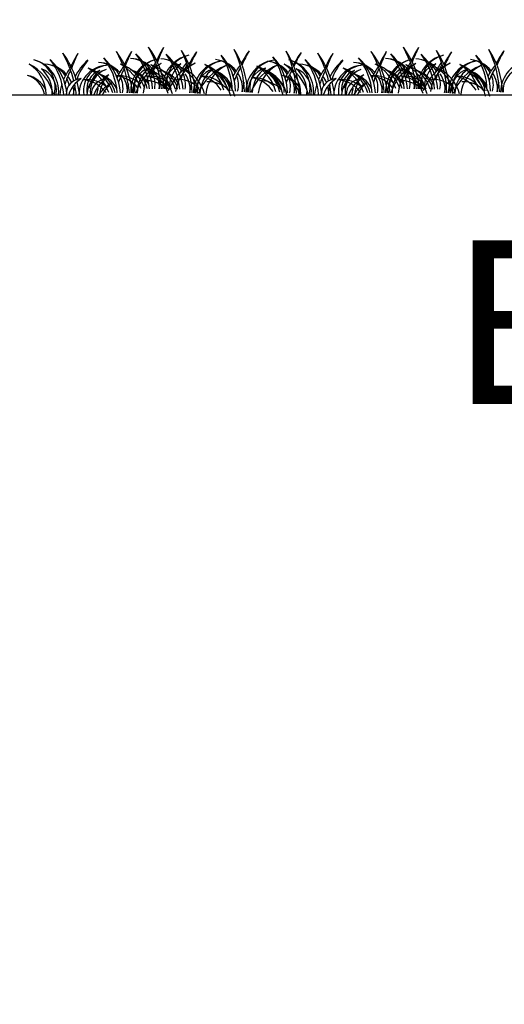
# Model space of a CAD drawing. Header units: centimetres. Extents: x -11246 to 29725, y -11714 to 13666.
# Tile 45 of 79: x 14260 to 14272, y 3594 to 3618. Entities that reach past the tile are written whole.
import ezdxf

# ---------------------------------------------------------------- set-up
doc = ezdxf.new("R2010")
doc.units = ezdxf.units.CM
doc.layers.add('0- Coupes', color=7, linetype='Continuous')
doc.styles.add('Arial_3', font='arial.ttf', dxfattribs={"height": 0.6})

msp = doc.modelspace()

# ---------------------------------------------------------------- linework, layer by layer
at = {"layer": '0- Coupes', "color": 97, "true_color": 0x279b30}
for p, q in [((14263.3042, 3617.14639), (14263.3042, 3617.14639)), ((14264.04724, 3617.13368), (14264.04724, 3617.13368)), ((14265.37344, 3617.07718), (14265.37344, 3617.07718)), ((14269.53738, 3617.14639), (14269.53738, 3617.14639)), ((14270.28043, 3617.13368), (14270.28043, 3617.13368)), ((14271.60663, 3617.07718), (14271.60663, 3617.07718)), ((14262.51913, 3617.04687), (14262.51913, 3617.04687)), ((14262.51913, 3617.04687), (14262.51913, 3617.04687)), ((14262.51913, 3617.04687), (14262.51913, 3617.04687)), ((14266.64463, 3617.0377), (14266.64463, 3617.0377)), ((14268.75232, 3617.04687), (14268.75232, 3617.04687)), ((14268.75232, 3617.04687), (14268.75232, 3617.04687)), ((14268.75232, 3617.04687), (14268.75232, 3617.04687))]:
    msp.add_line(p, q, dxfattribs=at)
at = {"layer": '0- Coupes', "flags": 128}
msp.add_lwpolyline([(14102.3117, 3617.26706), (14174.79265, 3616.92235), (14259.74378, 3616.35168), (14303.53576, 3616.35168, -0.04959294), (14313.38146, 3615.37272), (14324.90744, 3613.05777, 0.0722966), (14339.27071, 3612.28331), (14364.22484, 3614.54721), (14372.02918, 3616.36726), (14373.45851, 3616.37726), (14407.12699, 3618.19113), (14407.12699, 3570.02466), (14101.64393, 3570.02466)], format="xyb", dxfattribs=at)
at = {"layer": '0- Coupes', "color": 84, "true_color": 0x2aaf18}
for centre, radius, start, end in [((14258.84349, 3616.14389), 2.4729, 12.879623, 29.831135), ((14259.39479, 3616.16793), 1.99882, 16.172014, 37.113821), ((14265.07668, 3616.14389), 2.4729, 12.879623, 29.831135), ((14265.62797, 3616.16793), 1.99882, 16.172014, 37.113821), ((14259.62787, 3616.07257), 1.16695, 14.605417, 62.394206), ((14259.67783, 3616.35086), 0.90118, 1.209481, 57.002412), ((14263.89545, 3616.06368), 1.16695, 115.645877, 163.434666), ((14263.89545, 3616.06368), 1.16695, 115.645877, 163.434666), ((14263.89545, 3616.06368), 1.16695, 115.645877, 163.434666), ((14263.85504, 3616.34351), 0.90118, 121.037671, 176.830602), ((14263.85504, 3616.34351), 0.90118, 121.037671, 176.830602), ((14263.85504, 3616.34351), 0.90118, 121.037671, 176.830602), ((14264.66192, 3616.04453), 1.16695, 111.997687, 159.786476), ((14264.63939, 3616.32636), 0.90118, 117.389481, 173.182412), ((14265.40265, 3615.98456), 1.16695, 111.997687, 159.786476), ((14265.38012, 3616.2664), 0.90118, 117.389481, 173.182412), ((14266.68441, 3616.00841), 1.16695, 111.997687, 159.786476), ((14266.66189, 3616.29025), 0.90118, 117.389481, 173.182412), ((14265.86106, 3616.07257), 1.16695, 14.605417, 62.394206), ((14265.91102, 3616.35086), 0.90118, 1.209481, 57.002412), ((14270.12864, 3616.06368), 1.16695, 115.645877, 163.434666), ((14270.12864, 3616.06368), 1.16695, 115.645877, 163.434666), ((14270.12864, 3616.06368), 1.16695, 115.645877, 163.434666), ((14270.08822, 3616.34351), 0.90118, 121.037671, 176.830602), ((14270.08822, 3616.34351), 0.90118, 121.037671, 176.830602), ((14270.08822, 3616.34351), 0.90118, 121.037671, 176.830602), ((14270.89511, 3616.04453), 1.16695, 111.997687, 159.786476), ((14270.87258, 3616.32636), 0.90118, 117.389481, 173.182412), ((14271.63584, 3615.98456), 1.16695, 111.997687, 159.786476), ((14271.61331, 3616.2664), 0.90118, 117.389481, 173.182412), ((14262.29587, 3616.29048), 0.72547, 110.144862, 175.066328), ((14262.23222, 3616.42717), 0.57536, 108.882253, 187.571837), ((14262.40696, 3616.31295), 0.60838, 118.750376, 137.389312), ((14262.57244, 3616.31364), 0.70258, 130.695327, 144.264668), ((14268.52906, 3616.29048), 0.72547, 110.144862, 175.066328), ((14268.46541, 3616.42717), 0.57536, 108.882253, 187.571837), ((14268.64015, 3616.31295), 0.60838, 118.750376, 137.389312), ((14268.80563, 3616.31364), 0.70258, 130.695327, 144.264668), ((14259.73202, 3616.23605), 1.58987, 4.371948, 13.669794), ((14260.083, 3616.25171), 1.3192, 4.528611, 18.484459), ((14262.69626, 3616.28218), 0.81395, 151.559934, 172.74988), ((14265.9652, 3616.23605), 1.58987, 4.371948, 13.669794), ((14266.31619, 3616.25171), 1.3192, 4.528611, 18.484459), ((14268.92945, 3616.28218), 0.81395, 151.559934, 172.74988), ((14262.19869, 3616.33592), 0.38276, 153.642528, 178.084324), ((14268.43188, 3616.33592), 0.38276, 153.642528, 178.084324)]:
    msp.add_arc(centre, radius, start, end, dxfattribs=at)
at = {"layer": '0- Coupes', "color": 97, "true_color": 0x279b30}
for centre, radius, start, end in [((14263.83101, 3615.84125), 2.90769, 148.332946, 156.414679), ((14264.54305, 3615.79683), 3.55296, 153.759586, 160.717185), ((14265.14032, 3615.88296), 2.90769, 148.332946, 155.390986), ((14265.14032, 3615.88296), 2.90769, 148.332946, 155.390986), ((14265.14032, 3615.88296), 2.90769, 148.332946, 155.390986), ((14265.85237, 3615.83855), 3.55296, 153.759586, 159.953117), ((14265.85237, 3615.83855), 3.55296, 153.759586, 159.953117), ((14265.85237, 3615.83855), 3.55296, 153.759586, 159.953117), ((14265.92539, 3615.98248), 2.90769, 148.332946, 155.390986), ((14266.63744, 3615.93807), 3.55296, 153.759586, 159.953117), ((14266.6335, 3615.725), 2.90769, 144.684756, 151.742796), ((14267.34128, 3615.63536), 3.55296, 150.111395, 156.304927), ((14267.91526, 3615.74885), 2.90769, 144.684756, 151.742796), ((14268.62304, 3615.65921), 3.55296, 150.111395, 156.304927), ((14269.18645, 3615.70937), 2.90769, 144.684756, 151.742796), ((14269.89423, 3615.61973), 3.55296, 150.111395, 156.304927), ((14270.06419, 3615.84125), 2.90769, 148.332946, 156.414679), ((14270.77624, 3615.79683), 3.55296, 153.759586, 160.717185), ((14271.37351, 3615.88296), 2.90769, 148.332946, 155.390986), ((14271.37351, 3615.88296), 2.90769, 148.332946, 155.390986), ((14271.37351, 3615.88296), 2.90769, 148.332946, 155.390986), ((14272.08555, 3615.83855), 3.55296, 153.759586, 159.953117), ((14272.08555, 3615.83855), 3.55296, 153.759586, 159.953117), ((14272.08555, 3615.83855), 3.55296, 153.759586, 159.953117), ((14272.15858, 3615.98248), 2.90769, 148.332946, 155.390986), ((14272.87062, 3615.93807), 3.55296, 153.759586, 159.953117), ((14272.86669, 3615.725), 2.90769, 144.684756, 151.742796), ((14273.57446, 3615.63536), 3.55296, 150.111395, 156.304927), ((14274.14845, 3615.74885), 2.90769, 144.684756, 151.742796), ((14274.85623, 3615.65921), 3.55296, 150.111395, 156.304927), ((14260.08753, 3616.43154), 0.80052, 355.206223, 75.957898), ((14260.09869, 3616.53059), 0.70184, 346.47259, 74.880025), ((14261.83836, 3616.41197), 0.73159, 42.044824, 88.24154), ((14261.83728, 3616.52033), 0.62333, 33.094925, 87.837048), ((14261.83836, 3616.41197), 0.73159, 42.044824, 88.24154), ((14261.83728, 3616.52033), 0.62333, 33.094925, 87.837048), ((14261.83836, 3616.41197), 0.73159, 42.044824, 88.24154), ((14261.83728, 3616.52033), 0.62333, 33.094925, 87.837048), ((14262.62343, 3616.51149), 0.73159, 42.044824, 88.24154), ((14262.62235, 3616.61985), 0.62333, 33.094925, 87.837048), ((14264.31742, 3616.35633), 1.3192, 143.453561, 157.12148), ((14264.66767, 3616.32868), 1.58987, 151.196496, 164.196219), ((14263.36647, 3616.49878), 0.73159, 42.044824, 88.24154), ((14263.36539, 3616.60714), 0.62333, 33.094925, 87.837048), ((14265.06047, 3616.34362), 1.3192, 143.453561, 157.12148), ((14265.41071, 3616.31597), 1.58987, 151.196496, 164.196219), ((14264.65365, 3616.48688), 0.73159, 38.396634, 84.593349), ((14264.65947, 3616.5951), 0.62333, 29.446735, 84.188857), ((14266.33434, 3616.22425), 1.3192, 139.805371, 153.47329), ((14265.92484, 3616.4474), 0.73159, 38.396634, 84.593349), ((14265.93066, 3616.55561), 0.62333, 29.446735, 84.188857), ((14266.32071, 3616.43154), 0.80052, 355.206223, 75.957898), ((14266.33188, 3616.53059), 0.70184, 346.47259, 74.880025), ((14268.07154, 3616.41197), 0.73159, 42.044824, 88.24154), ((14268.07047, 3616.52033), 0.62333, 33.094925, 87.837048), ((14268.07154, 3616.41197), 0.73159, 42.044824, 88.24154), ((14268.07047, 3616.52033), 0.62333, 33.094925, 87.837048), ((14268.07154, 3616.41197), 0.73159, 42.044824, 88.24154), ((14268.07047, 3616.52033), 0.62333, 33.094925, 87.837048), ((14268.85661, 3616.51149), 0.73159, 42.044824, 88.24154), ((14268.85554, 3616.61985), 0.62333, 33.094925, 87.837048), ((14270.55061, 3616.35633), 1.3192, 143.453561, 157.12148), ((14270.90085, 3616.32868), 1.58987, 151.196496, 164.196219), ((14269.59966, 3616.49878), 0.73159, 42.044824, 88.24154), ((14269.59858, 3616.60714), 0.62333, 33.094925, 87.837048), ((14271.29366, 3616.34362), 1.3192, 143.453561, 157.12148), ((14271.6439, 3616.31597), 1.58987, 151.196496, 164.196219), ((14270.88684, 3616.48688), 0.73159, 38.396634, 84.593349), ((14270.89266, 3616.5951), 0.62333, 29.446735, 84.188857), ((14272.56753, 3616.22425), 1.3192, 139.805371, 153.47329), ((14260.25711, 3616.45504), 0.57572, 351.067748, 68.973943), ((14259.95893, 3616.41297), 0.76847, 356.597827, 48.942797), ((14262.22304, 3616.2151), 1.3192, 145.043201, 157.12148), ((14262.57328, 3616.18745), 1.58987, 152.359863, 164.196219), ((14261.71298, 3616.22272), 0.6564, 26.462546, 77.497381), ((14261.67759, 3616.28798), 0.60232, 11.211478, 72.86195), ((14261.71298, 3616.22272), 0.6564, 26.462546, 77.497381), ((14261.67759, 3616.28798), 0.60232, 11.211478, 72.86195), ((14261.71298, 3616.22272), 0.6564, 26.462546, 77.497381), ((14261.67759, 3616.28798), 0.60232, 11.211478, 72.86195), ((14262.36534, 3616.09179), 0.7294, 47.270196, 95.495693), ((14263.53235, 3616.25681), 1.3192, 143.453561, 157.12148), ((14263.53235, 3616.25681), 1.3192, 143.453561, 157.12148), ((14263.53235, 3616.25681), 1.3192, 143.453561, 157.12148), ((14263.8826, 3616.22916), 1.58987, 151.196496, 164.196219), ((14263.8826, 3616.22916), 1.58987, 151.196496, 164.196219), ((14263.8826, 3616.22916), 1.58987, 151.196496, 164.196219), ((14261.83836, 3616.41197), 0.73159, 359.176068, 37.225608), ((14261.83836, 3616.41197), 0.73159, 359.176068, 37.225608), ((14261.83836, 3616.41197), 0.73159, 359.176068, 37.225608), ((14262.49805, 3616.32224), 0.6564, 26.462546, 77.497381), ((14262.46266, 3616.3875), 0.60232, 11.211478, 72.86195), ((14262.62235, 3616.61985), 0.62333, 349.197726, 26.1457), ((14262.62343, 3616.51149), 0.73159, 359.176068, 37.225608), ((14263.24109, 3616.30953), 0.6564, 26.462546, 77.497381), ((14263.2057, 3616.37479), 0.60232, 11.211478, 72.86195), ((14263.36539, 3616.60714), 0.62333, 349.197726, 26.1457), ((14263.37189, 3616.46303), 0.73159, 355.527877, 33.577417), ((14264.51648, 3616.306), 0.6564, 22.814356, 73.84919), ((14264.48532, 3616.37338), 0.60232, 7.563288, 69.21376), ((14266.68212, 3616.17437), 1.58987, 147.548306, 160.548028), ((14264.65947, 3616.5951), 0.62333, 345.549535, 22.49751), ((14264.65365, 3616.48688), 0.73159, 355.527877, 33.577417), ((14265.78767, 3616.26651), 0.6564, 22.814356, 73.84919), ((14265.75651, 3616.33389), 0.60232, 7.563288, 69.21376), ((14267.60553, 3616.18477), 1.3192, 139.805371, 153.47329), ((14267.95331, 3616.13489), 1.58987, 147.548306, 160.548028), ((14265.92484, 3616.4474), 0.73159, 355.527877, 33.577417), ((14266.4903, 3616.45504), 0.57572, 351.067748, 68.973943), ((14266.19212, 3616.41297), 0.76847, 356.597827, 48.942797), ((14268.45623, 3616.2151), 1.3192, 145.043201, 157.12148), ((14268.80647, 3616.18745), 1.58987, 152.359863, 164.196219), ((14267.94617, 3616.22272), 0.6564, 26.462546, 77.497381), ((14267.91078, 3616.28798), 0.60232, 11.211478, 72.86195), ((14267.94617, 3616.22272), 0.6564, 26.462546, 77.497381), ((14267.91078, 3616.28798), 0.60232, 11.211478, 72.86195), ((14267.94617, 3616.22272), 0.6564, 26.462546, 77.497381), ((14267.91078, 3616.28798), 0.60232, 11.211478, 72.86195), ((14268.59853, 3616.09179), 0.7294, 47.270196, 95.495693), ((14269.76554, 3616.25681), 1.3192, 143.453561, 157.12148), ((14269.76554, 3616.25681), 1.3192, 143.453561, 157.12148), ((14269.76554, 3616.25681), 1.3192, 143.453561, 157.12148), ((14270.11579, 3616.22916), 1.58987, 151.196496, 164.196219), ((14270.11579, 3616.22916), 1.58987, 151.196496, 164.196219), ((14270.11579, 3616.22916), 1.58987, 151.196496, 164.196219), ((14268.07154, 3616.41197), 0.73159, 359.176068, 37.225608), ((14268.07154, 3616.41197), 0.73159, 359.176068, 37.225608), ((14268.07154, 3616.41197), 0.73159, 359.176068, 37.225608), ((14268.73124, 3616.32224), 0.6564, 26.462546, 77.497381), ((14268.69585, 3616.3875), 0.60232, 11.211478, 72.86195), ((14268.85554, 3616.61985), 0.62333, 349.197726, 26.1457), ((14268.85661, 3616.51149), 0.73159, 359.176068, 37.225608), ((14269.47428, 3616.30953), 0.6564, 26.462546, 77.497381), ((14269.43889, 3616.37479), 0.60232, 11.211478, 72.86195), ((14269.59858, 3616.60714), 0.62333, 349.197726, 26.1457), ((14269.60508, 3616.46303), 0.73159, 355.527877, 33.577417), ((14270.74967, 3616.306), 0.6564, 22.814356, 73.84919), ((14270.71851, 3616.37338), 0.60232, 7.563288, 69.21376), ((14272.9153, 3616.17437), 1.58987, 147.548306, 160.548028), ((14270.89266, 3616.5951), 0.62333, 345.549535, 22.49751), ((14270.88684, 3616.48688), 0.73159, 355.527877, 33.577417), ((14262.22304, 3616.2151), 1.3192, 162.046703, 173.511472), ((14261.45058, 3616.37035), 0.37953, 91.678249, 181.342736), ((14261.8308, 3616.12357), 0.73838, 122.005163, 161.289937), ((14262.47207, 3616.21084), 1.3192, 157.854922, 158.822974), ((14262.82232, 3616.18319), 1.58987, 165.432787, 173.668135), ((14261.58027, 3615.99227), 0.7294, 47.270196, 95.495693), ((14261.58027, 3615.99227), 0.7294, 47.270196, 95.495693), ((14261.58027, 3615.99227), 0.7294, 47.270196, 95.495693), ((14261.41508, 3615.93501), 0.7891, 36.908382, 83.060396), ((14261.41508, 3615.93501), 0.7891, 36.908382, 83.060396), ((14261.41508, 3615.93501), 0.7891, 36.908382, 83.060396), ((14262.55374, 3615.92587), 0.80797, 116.13405, 148.512722), ((14262.6231, 3616.05906), 0.72906, 125.682708, 156.790646), ((14262.20014, 3616.03453), 0.7891, 36.908382, 83.060396), ((14261.83728, 3616.52033), 0.62333, 349.197726, 26.1457), ((14261.83728, 3616.52033), 0.62333, 349.197726, 26.1457), ((14261.83728, 3616.52033), 0.62333, 349.197726, 26.1457), ((14264.13163, 3616.2249), 1.58987, 165.432787, 173.668135), ((14264.13163, 3616.2249), 1.58987, 165.432787, 173.668135), ((14264.13163, 3616.2249), 1.58987, 165.432787, 173.668135), ((14263.10839, 3616.07908), 0.7294, 47.270196, 95.495693), ((14262.94319, 3616.02182), 0.7891, 36.908382, 83.060396), ((14264.9167, 3616.32442), 1.58987, 165.432787, 173.668135), ((14265.64861, 3616.13043), 1.58987, 161.784596, 170.019944), ((14264.36938, 3616.08446), 0.7294, 43.622005, 91.847503), ((14264.20088, 3616.03783), 0.7891, 33.260191, 79.412205), ((14266.93037, 3616.15428), 1.58987, 161.784596, 170.019944), ((14265.64057, 3616.04498), 0.7294, 43.622005, 91.847503), ((14265.47207, 3615.99834), 0.7891, 33.260191, 79.412205), ((14265.93066, 3616.55561), 0.62333, 345.549535, 22.49751), ((14268.20156, 3616.11479), 1.58987, 161.784596, 170.019944), ((14268.45623, 3616.2151), 1.3192, 162.046703, 173.511472), ((14267.68377, 3616.37035), 0.37953, 91.678249, 181.342736), ((14268.06399, 3616.12357), 0.73838, 122.005163, 161.289937), ((14268.70526, 3616.21084), 1.3192, 157.854922, 158.822974), ((14269.05551, 3616.18319), 1.58987, 165.432787, 173.668135), ((14267.81346, 3615.99227), 0.7294, 47.270196, 95.495693), ((14267.81346, 3615.99227), 0.7294, 47.270196, 95.495693), ((14267.81346, 3615.99227), 0.7294, 47.270196, 95.495693), ((14267.64826, 3615.93501), 0.7891, 36.908382, 83.060396), ((14267.64826, 3615.93501), 0.7891, 36.908382, 83.060396), ((14267.64826, 3615.93501), 0.7891, 36.908382, 83.060396), ((14268.78692, 3615.92587), 0.80797, 116.13405, 148.512722), ((14268.85629, 3616.05906), 0.72906, 125.682708, 156.790646), ((14268.43333, 3616.03453), 0.7891, 36.908382, 83.060396), ((14268.07047, 3616.52033), 0.62333, 349.197726, 26.1457), ((14268.07047, 3616.52033), 0.62333, 349.197726, 26.1457), ((14268.07047, 3616.52033), 0.62333, 349.197726, 26.1457), ((14270.36482, 3616.2249), 1.58987, 165.432787, 173.668135), ((14270.36482, 3616.2249), 1.58987, 165.432787, 173.668135), ((14270.36482, 3616.2249), 1.58987, 165.432787, 173.668135), ((14269.34157, 3616.07908), 0.7294, 47.270196, 95.495693), ((14269.17638, 3616.02182), 0.7891, 36.908382, 83.060396), ((14271.14989, 3616.32442), 1.58987, 165.432787, 173.668135), ((14271.8818, 3616.13043), 1.58987, 161.784596, 170.019944), ((14270.60257, 3616.08446), 0.7294, 43.622005, 91.847503), ((14270.43406, 3616.03783), 0.7891, 33.260191, 79.412205), ((14273.16356, 3616.15428), 1.58987, 161.784596, 170.019944), ((14260.52904, 3616.37026), 0.73159, 359.057212, 15.063837), ((14266.76223, 3616.37026), 0.73159, 359.057212, 15.063837)]:
    msp.add_arc(centre, radius, start, end, dxfattribs=at)
at = {"layer": '0- Coupes', "color": 97, "true_color": 0x25742c}
for centre, radius, start, end in [((14260.15281, 3616.1856), 2.4729, 4.988907, 29.831135), ((14260.7041, 3616.20965), 1.99882, 5.445323, 37.113821), ((14260.15281, 3616.1856), 2.4729, 4.988907, 29.831135), ((14260.7041, 3616.20965), 1.99882, 5.445323, 37.113821), ((14260.15281, 3616.1856), 2.4729, 4.988907, 29.831135), ((14260.7041, 3616.20965), 1.99882, 5.445323, 37.113821), ((14260.93787, 3616.28512), 2.4729, 4.988907, 29.831135), ((14261.48917, 3616.30917), 1.99882, 5.445323, 37.113821), ((14264.23341, 3616.53768), 0.80052, 102.082185, 182.83386), ((14264.22564, 3616.63705), 0.70184, 103.160058, 191.567494), ((14261.67535, 3616.34438), 2.4729, 1.340716, 26.182945), ((14262.22705, 3616.3333), 1.99882, 1.797133, 33.46563), ((14262.95711, 3616.36823), 2.4729, 1.340716, 26.182945), ((14263.50882, 3616.35715), 1.99882, 1.797133, 33.46563), ((14264.2283, 3616.32875), 2.4729, 1.340716, 26.182945), ((14264.78001, 3616.31766), 1.99882, 1.797133, 33.46563), ((14266.38599, 3616.1856), 2.4729, 4.988907, 29.831135), ((14266.93729, 3616.20965), 1.99882, 5.445323, 37.113821), ((14266.38599, 3616.1856), 2.4729, 4.988907, 29.831135), ((14266.93729, 3616.20965), 1.99882, 5.445323, 37.113821), ((14266.38599, 3616.1856), 2.4729, 4.988907, 29.831135), ((14266.93729, 3616.20965), 1.99882, 5.445323, 37.113821), ((14267.17106, 3616.28512), 2.4729, 4.988907, 29.831135), ((14267.72236, 3616.30917), 1.99882, 5.445323, 37.113821), ((14270.4666, 3616.53768), 0.80052, 102.082185, 182.83386), ((14270.45883, 3616.63705), 0.70184, 103.160058, 191.567494), ((14267.90854, 3616.34438), 2.4729, 1.340716, 26.182945), ((14268.46024, 3616.3333), 1.99882, 1.797133, 33.46563), ((14269.1903, 3616.36823), 2.4729, 1.340716, 26.182945), ((14269.742, 3616.35715), 1.99882, 1.797133, 33.46563), ((14259.42439, 3616.24131), 1.58987, 4.371948, 37.934435), ((14259.77537, 3616.25697), 1.3192, 4.528611, 46.804956), ((14263.44834, 3616.43816), 0.80052, 102.082185, 182.83386), ((14263.44834, 3616.43816), 0.80052, 102.082185, 182.83386), ((14263.44834, 3616.43816), 0.80052, 102.082185, 182.83386), ((14263.44057, 3616.53753), 0.70184, 103.160058, 191.567494), ((14263.44057, 3616.53753), 0.70184, 103.160058, 191.567494), ((14263.44057, 3616.53753), 0.70184, 103.160058, 191.567494), ((14264.98028, 3616.38673), 0.80052, 98.433994, 179.185669), ((14264.97884, 3616.4864), 0.70184, 99.511868, 187.919303), ((14266.26204, 3616.41058), 0.80052, 98.433994, 179.185669), ((14266.26061, 3616.51025), 0.70184, 99.511868, 187.919303), ((14265.65758, 3616.24131), 1.58987, 4.371948, 37.934435), ((14266.00856, 3616.25697), 1.3192, 4.528611, 46.804956), ((14269.68153, 3616.43816), 0.80052, 102.082185, 182.83386), ((14269.68153, 3616.43816), 0.80052, 102.082185, 182.83386), ((14269.68153, 3616.43816), 0.80052, 102.082185, 182.83386), ((14269.67376, 3616.53753), 0.70184, 103.160058, 191.567494), ((14269.67376, 3616.53753), 0.70184, 103.160058, 191.567494), ((14269.67376, 3616.53753), 0.70184, 103.160058, 191.567494), ((14271.21346, 3616.38673), 0.80052, 98.433994, 179.185669), ((14271.21203, 3616.4864), 0.70184, 99.511868, 187.919303), ((14272.49523, 3616.41058), 0.80052, 98.433994, 179.185669), ((14259.98198, 3616.18822), 0.6564, 26.462546, 77.497381), ((14259.94659, 3616.25348), 0.60232, 11.211478, 72.86195), ((14266.21517, 3616.18822), 0.6564, 26.462546, 77.497381), ((14266.17978, 3616.25348), 0.60232, 11.211478, 72.86195), ((14263.03466, 3615.96739), 0.7294, 47.270196, 95.495693), ((14263.03466, 3615.96739), 0.7294, 47.270196, 95.495693), ((14263.03466, 3615.96739), 0.7294, 47.270196, 95.495693), ((14263.79675, 3616.0032), 0.7294, 43.622005, 91.847503), ((14264.53748, 3615.94324), 0.7294, 43.622005, 91.847503), ((14265.81924, 3615.96709), 0.7294, 43.622005, 91.847503), ((14269.26785, 3615.96739), 0.7294, 47.270196, 95.495693), ((14269.26785, 3615.96739), 0.7294, 47.270196, 95.495693), ((14269.26785, 3615.96739), 0.7294, 47.270196, 95.495693), ((14270.02994, 3616.0032), 0.7294, 43.622005, 91.847503), ((14270.77067, 3615.94324), 0.7294, 43.622005, 91.847503)]:
    msp.add_arc(centre, radius, start, end, dxfattribs=at)
at = {"layer": '0- Coupes', "color": 62, "true_color": 0xacc205}
for centre, radius, start, end in [((14261.51877, 3616.38255), 1.58987, 4.371948, 37.934435), ((14261.86975, 3616.3982), 1.3192, 4.528611, 46.804956), ((14262.26181, 3616.36984), 1.58987, 4.371948, 37.934435), ((14262.6128, 3616.38549), 1.3192, 4.528611, 46.804956), ((14263.54303, 3616.42849), 1.58987, 0.723758, 34.286244), ((14263.8943, 3616.42178), 1.3192, 0.880421, 43.156766), ((14267.75196, 3616.38255), 1.58987, 4.371948, 37.934435), ((14268.10294, 3616.3982), 1.3192, 4.528611, 46.804956), ((14268.495, 3616.36984), 1.58987, 4.371948, 37.934435), ((14268.84599, 3616.38549), 1.3192, 4.528611, 46.804956), ((14269.77622, 3616.42849), 1.58987, 0.723758, 34.286244), ((14270.12748, 3616.42178), 1.3192, 0.880421, 43.156766), ((14260.52904, 3616.37026), 0.73159, 42.044824, 88.24154), ((14260.52797, 3616.47862), 0.62333, 33.094925, 87.837048), ((14260.7337, 3616.28302), 1.58987, 4.371948, 37.934435), ((14261.08469, 3616.29868), 1.3192, 4.528611, 46.804956), ((14260.7337, 3616.28302), 1.58987, 4.371948, 37.934435), ((14261.08469, 3616.29868), 1.3192, 4.528611, 46.804956), ((14260.7337, 3616.28302), 1.58987, 4.371948, 37.934435), ((14261.08469, 3616.29868), 1.3192, 4.528611, 46.804956), ((14264.06473, 3616.56697), 0.57572, 109.06614, 186.972335), ((14264.36129, 3616.51472), 0.76847, 129.097286, 181.442256), ((14264.81422, 3616.38901), 1.58987, 0.723758, 34.286244), ((14265.16549, 3616.3823), 1.3192, 0.880421, 43.156766), ((14266.76223, 3616.37026), 0.73159, 42.044824, 88.24154), ((14266.76116, 3616.47862), 0.62333, 33.094925, 87.837048), ((14266.96689, 3616.28302), 1.58987, 4.371948, 37.934435), ((14267.31787, 3616.29868), 1.3192, 4.528611, 46.804956), ((14266.96689, 3616.28302), 1.58987, 4.371948, 37.934435), ((14267.31787, 3616.29868), 1.3192, 4.528611, 46.804956), ((14266.96689, 3616.28302), 1.58987, 4.371948, 37.934435), ((14267.31787, 3616.29868), 1.3192, 4.528611, 46.804956), ((14270.29792, 3616.56697), 0.57572, 109.06614, 186.972335), ((14270.59448, 3616.51472), 0.76847, 129.097286, 181.442256), ((14262.05196, 3616.49648), 0.47976, 109.678708, 189.919989), ((14262.30966, 3616.40421), 0.68682, 127.620998, 170.952222), ((14263.27966, 3616.46745), 0.57572, 109.06614, 186.972335), ((14263.27966, 3616.46745), 0.57572, 109.06614, 186.972335), ((14263.27966, 3616.46745), 0.57572, 109.06614, 186.972335), ((14263.57622, 3616.4152), 0.76847, 129.097286, 181.442256), ((14263.57622, 3616.4152), 0.76847, 129.097286, 181.442256), ((14263.57622, 3616.4152), 0.76847, 129.097286, 181.442256), ((14264.8138, 3616.4267), 0.57572, 105.41795, 183.324145), ((14265.10644, 3616.35568), 0.76847, 125.449096, 177.794066), ((14266.09556, 3616.45055), 0.57572, 105.41795, 183.324145), ((14266.3882, 3616.37953), 0.76847, 125.449096, 177.794066), ((14268.28515, 3616.49648), 0.47976, 109.678708, 189.919989), ((14268.54285, 3616.40421), 0.68682, 127.620998, 170.952222), ((14269.51285, 3616.46745), 0.57572, 109.06614, 186.972335), ((14269.51285, 3616.46745), 0.57572, 109.06614, 186.972335), ((14269.51285, 3616.46745), 0.57572, 109.06614, 186.972335), ((14269.80941, 3616.4152), 0.76847, 129.097286, 181.442256), ((14269.80941, 3616.4152), 0.76847, 129.097286, 181.442256), ((14269.80941, 3616.4152), 0.76847, 129.097286, 181.442256), ((14271.04699, 3616.4267), 0.57572, 105.41795, 183.324145), ((14271.33963, 3616.35568), 0.76847, 125.449096, 177.794066), ((14272.32875, 3616.45055), 0.57572, 105.41795, 183.324145), ((14260.52797, 3616.47862), 0.62333, 10.313804, 26.1457), ((14260.52904, 3616.37026), 0.73159, 23.089948, 37.225608), ((14266.76116, 3616.47862), 0.62333, 10.313804, 26.1457), ((14266.76223, 3616.37026), 0.73159, 23.089948, 37.225608)]:
    msp.add_arc(centre, radius, start, end, dxfattribs=at)
at = {"layer": '0- Coupes', "color": 99, "true_color": 0x1a511e}
for centre, radius, start, end in [((14262.47207, 3616.21084), 1.3192, 131.235127, 153.928766), ((14262.82232, 3616.18319), 1.58987, 140.105649, 160.767332), ((14262.1106, 3616.3432), 0.73159, 89.798543, 178.982871), ((14262.11538, 3616.45146), 0.62333, 90.203035, 188.983962), ((14262.12279, 3616.2259), 0.91811, 17.734909, 72.697718), ((14261.89512, 3616.17317), 1.05561, 18.452941, 61.683465), ((14262.86583, 3616.21319), 0.91811, 17.734909, 72.697718), ((14262.63817, 3616.16046), 1.05561, 18.452941, 61.683465), ((14264.13585, 3616.23373), 0.91811, 14.086718, 69.049528), ((14263.9053, 3616.19559), 1.05561, 14.804751, 58.035275), ((14268.70526, 3616.21084), 1.3192, 131.235127, 153.928766), ((14269.05551, 3616.18319), 1.58987, 140.105649, 160.767332), ((14268.34378, 3616.3432), 0.73159, 89.798543, 178.982871), ((14268.34856, 3616.45146), 0.62333, 90.203035, 188.983962), ((14268.35598, 3616.2259), 0.91811, 17.734909, 72.697718), ((14268.12831, 3616.17317), 1.05561, 18.452941, 61.683465), ((14269.09902, 3616.21319), 0.91811, 17.734909, 72.697718), ((14268.87136, 3616.16046), 1.05561, 18.452941, 61.683465), ((14270.36904, 3616.23373), 0.91811, 14.086718, 69.049528), ((14270.13848, 3616.19559), 1.05561, 14.804751, 58.035275), ((14261.33772, 3616.12638), 0.91811, 17.734909, 72.697718), ((14261.11006, 3616.07364), 1.05561, 18.452941, 61.683465), ((14261.33772, 3616.12638), 0.91811, 17.734909, 72.697718), ((14261.11006, 3616.07364), 1.05561, 18.452941, 61.683465), ((14261.33772, 3616.12638), 0.91811, 17.734909, 72.697718), ((14261.11006, 3616.07364), 1.05561, 18.452941, 61.683465), ((14262.79211, 3616.1015), 0.91811, 17.734909, 72.697718), ((14262.56444, 3616.04877), 1.05561, 18.452941, 61.683465), ((14262.79211, 3616.1015), 0.91811, 17.734909, 72.697718), ((14262.56444, 3616.04877), 1.05561, 18.452941, 61.683465), ((14262.79211, 3616.1015), 0.91811, 17.734909, 72.697718), ((14262.56444, 3616.04877), 1.05561, 18.452941, 61.683465), ((14263.56322, 3616.15248), 0.91811, 14.086718, 69.049528), ((14263.33266, 3616.11433), 1.05561, 14.804751, 58.035275), ((14264.30395, 3616.09251), 0.91811, 14.086718, 69.049528), ((14264.07339, 3616.05437), 1.05561, 14.804751, 58.035275), ((14265.40705, 3616.19425), 0.91811, 14.086718, 69.049528), ((14265.17649, 3616.15611), 1.05561, 14.804751, 58.035275), ((14265.58571, 3616.11636), 0.91811, 14.086718, 69.049528), ((14265.35515, 3616.07822), 1.05561, 14.804751, 58.035275), ((14267.57091, 3616.12638), 0.91811, 17.734909, 72.697718), ((14267.34324, 3616.07364), 1.05561, 18.452941, 61.683465), ((14267.57091, 3616.12638), 0.91811, 17.734909, 72.697718), ((14267.34324, 3616.07364), 1.05561, 18.452941, 61.683465), ((14267.57091, 3616.12638), 0.91811, 17.734909, 72.697718), ((14267.34324, 3616.07364), 1.05561, 18.452941, 61.683465), ((14269.0253, 3616.1015), 0.91811, 17.734909, 72.697718), ((14268.79763, 3616.04877), 1.05561, 18.452941, 61.683465), ((14269.0253, 3616.1015), 0.91811, 17.734909, 72.697718), ((14268.79763, 3616.04877), 1.05561, 18.452941, 61.683465), ((14269.0253, 3616.1015), 0.91811, 17.734909, 72.697718), ((14268.79763, 3616.04877), 1.05561, 18.452941, 61.683465), ((14269.79641, 3616.15248), 0.91811, 14.086718, 69.049528), ((14269.56585, 3616.11433), 1.05561, 14.804751, 58.035275), ((14270.53714, 3616.09251), 0.91811, 14.086718, 69.049528), ((14270.30658, 3616.05437), 1.05561, 14.804751, 58.035275), ((14262.06336, 3616.35987), 0.37953, 91.678249, 181.342736), ((14262.44359, 3616.11309), 0.73838, 122.005163, 161.289937), ((14268.29655, 3616.35987), 0.37953, 91.678249, 181.342736), ((14268.67678, 3616.11309), 0.73838, 122.005163, 161.289937)]:
    msp.add_arc(centre, radius, start, end, dxfattribs=at)

# ---------------------------------------------------------------- texts
at = {"layer": '0- Coupes', "insert": (14270.54866, 3612.79433), "char_height": 4.001, "width": 46.5004, "attachment_point": 1, "line_spacing_factor": 0.936439, "style": 'Arial_3'}
msp.add_mtext('Espace vert', dxfattribs=at)

doc.saveas('drawing.dxf')
